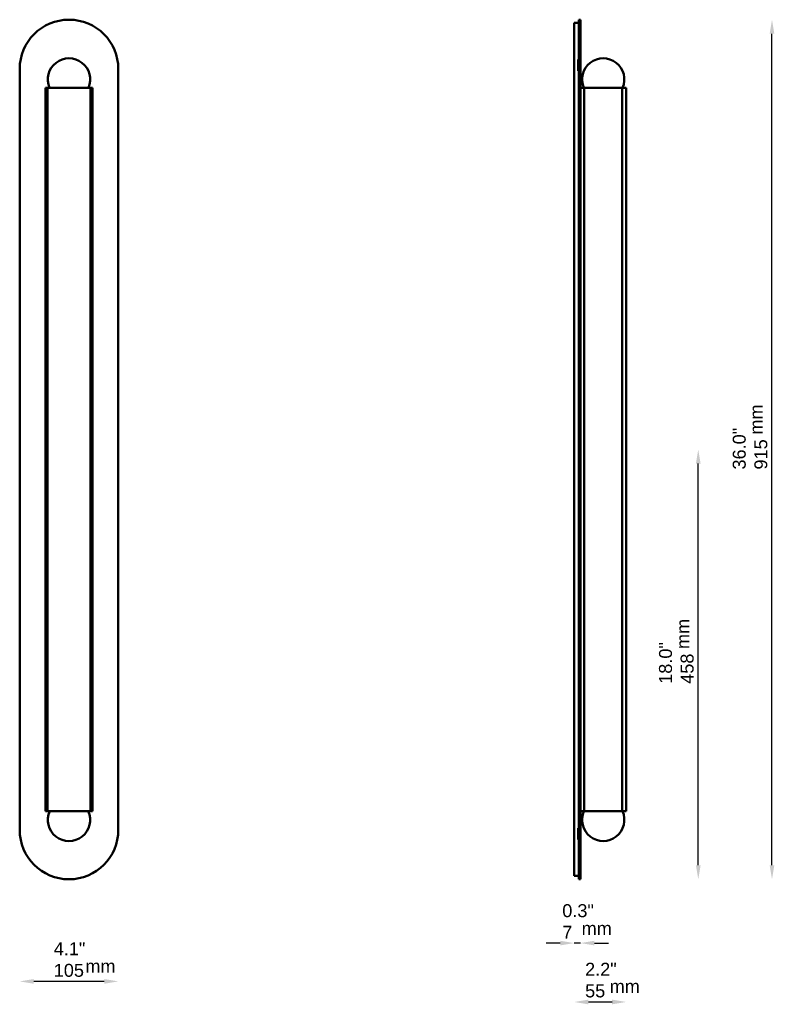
# Model space of a CAD drawing. Header units: millimetres. Extents: x 866 to 1670, y 395 to 1443.
import ezdxf

# ---------------------------------------------------------------- set-up
doc = ezdxf.new("R2010")
doc.units = ezdxf.units.MM
doc.header["$LTSCALE"] = 6
for name, color, linetype, lineweight in [('Symbol (ISO)', 7, 'Continuous', 25), ('Widoczne (ISO)', 7, 'Continuous', 50), ('Wymiar (ISO)', 7, 'Continuous', 25)]:
    doc.layers.add(name, color=color, linetype=linetype, lineweight=lineweight)
doc.styles.add('Tekst notatki (ISO)', font='arial.ttf')
doc.dimstyles.new('Domyślne (ISO)', dxfattribs={"dimscale": 6, "dimtxt": 2.3, "dimasz": 2.5, "dimexe": 3.175, "dimexo": 0, "dimgap": 0.762, "dimtad": 1, "dimdec": 1, "dimlfac": 0.03937, "dimzin": 0, "dimdsep": 46, "dimtxsty": 'Tekst notatki (ISO)', "dimcen": 0.09, "dimdle": 10, "dimclrd": 256, "dimclre": 256, "dimclrt": 256, "dimazin": 2, "dimtfac": 1, "dimtmove": 0, "dimatfit": 3, "dimfxl": 0, "dimtolj": 1, "dimlwd": -1, "dimlwe": -1, "dimarcsym": 0})

# ---------------------------------------------------------------- blocks, each defined once
blk = doc.blocks.new('*D4')
at = {"layer": 'Defpoints', "color": 0, "transparency": 16777216}
for p in [(866.2, 580.4), (971.2, 580.4), (866.2, 419.2)]:
    blk.add_point(p, dxfattribs=at)
at = {"layer": 'Wymiar (ISO)', "transparency": 16777216}
blk.add_line((956.2, 419.2), (881.2, 419.2), dxfattribs=at)
for points in [[(881.2, 421.7), (881.2, 416.7), (866.2, 419.2)], [(956.2, 421.7), (956.2, 416.7), (971.2, 419.2)]]:
    blk.add_solid(points, dxfattribs=at)
at = {"layer": 'Wymiar (ISO)', "transparency": 16777216, "insert": (902.5, 460.9), "char_height": 13.8, "attachment_point": 1, "style": 'Tekst notatki (ISO)'}
blk.add_mtext('\\A1;4.1"\\P105', dxfattribs=at)
blk = doc.blocks.new('*D5')
at = {"layer": 'Defpoints', "color": 0, "transparency": 16777216}
for p in [(1456.7, 555.9), (1463.2, 527.9), (1456.7, 460)]:
    blk.add_point(p, dxfattribs=at)
at = {"layer": 'Wymiar (ISO)', "transparency": 16777216}
for p, q in [((1441.7, 460), (1426.7, 460)), ((1463.2, 460), (1456.7, 460)), ((1478.2, 460), (1493.2, 460))]:
    blk.add_line(p, q, dxfattribs=at)
for points in [[(1441.7, 462.5), (1441.7, 457.5), (1456.7, 460)], [(1478.2, 462.5), (1478.2, 457.5), (1463.2, 460)]]:
    blk.add_solid(points, dxfattribs=at)
at = {"layer": 'Wymiar (ISO)', "transparency": 16777216, "insert": (1443.9, 501.4), "char_height": 13.8, "attachment_point": 1, "style": 'Tekst notatki (ISO)'}
blk.add_mtext('\\A1;0.3"\\P7', dxfattribs=at)
blk = doc.blocks.new('*D6')
at = {"layer": 'Defpoints', "color": 0, "transparency": 16777216}
for p in [(1511.9, 600.4), (1456.7, 580.4), (1511.9, 397.3)]:
    blk.add_point(p, dxfattribs=at)
at = {"layer": 'Wymiar (ISO)', "transparency": 16777216}
blk.add_line((1471.7, 397.3), (1496.9, 397.3), dxfattribs=at)
for points in [[(1471.7, 399.8), (1471.7, 394.8), (1456.7, 397.3)], [(1496.9, 399.8), (1496.9, 394.8), (1511.9, 397.3)]]:
    blk.add_solid(points, dxfattribs=at)
at = {"layer": 'Wymiar (ISO)', "transparency": 16777216, "insert": (1468.2, 439), "char_height": 13.8, "attachment_point": 1, "style": 'Tekst notatki (ISO)'}
blk.add_mtext('\\A1;2.2"\\P55', dxfattribs=at)
blk = doc.blocks.new('*D7')
at = {"layer": 'Defpoints', "color": 0, "transparency": 16777216}
for p in [(1463.2, 1442.9), (1667.2, 1442.9), (1463.2, 527.9)]:
    blk.add_point(p, dxfattribs=at)
at = {"layer": 'Wymiar (ISO)', "transparency": 16777216}
blk.add_line((1667.2, 542.9), (1667.2, 1427.9), dxfattribs=at)
for points in [[(1664.7, 1427.9), (1669.7, 1427.9), (1667.2, 1442.9)], [(1664.7, 542.9), (1669.7, 542.9), (1667.2, 527.9)]]:
    blk.add_solid(points, dxfattribs=at)
at = {"layer": 'Wymiar (ISO)', "transparency": 16777216, "insert": (1625.4, 964.1), "char_height": 13.8, "attachment_point": 1, "rotation": 90, "style": 'Tekst notatki (ISO)'}
blk.add_mtext('\\A1;36.0"\\P915', dxfattribs=at)
blk = doc.blocks.new('*D8')
at = {"layer": 'Defpoints', "color": 0, "transparency": 16777216}
for p in [(1456.7, 985.4), (1588.7, 985.4), (1463.2, 527.9)]:
    blk.add_point(p, dxfattribs=at)
at = {"layer": 'Wymiar (ISO)', "transparency": 16777216}
blk.add_line((1588.7, 542.9), (1588.7, 970.4), dxfattribs=at)
for points in [[(1586.2, 970.4), (1591.2, 970.4), (1588.7, 985.4)], [(1586.2, 542.9), (1591.2, 542.9), (1588.7, 527.9)]]:
    blk.add_solid(points, dxfattribs=at)
at = {"layer": 'Wymiar (ISO)', "transparency": 16777216, "insert": (1546.9, 736), "char_height": 13.8, "attachment_point": 1, "rotation": 90, "style": 'Tekst notatki (ISO)'}
blk.add_mtext('\\A1;18.0"\\P458', dxfattribs=at)

msp = doc.modelspace()

# ---------------------------------------------------------------- linework, layer by layer
at = {"layer": 'Widoczne (ISO)'}
for p, q in [((1456.66, 1390.44), (1456.66, 1439.44)), ((1456.66, 1439.44), (1461.66, 1439.44)), ((1461.66, 1442.94), (1461.66, 1390.44)), ((1463.16, 1442.94), (1461.66, 1442.94)), ((1463.16, 1390.44), (1463.16, 1442.94)), ((1460.66, 1400.68), (1461.66, 1400.68)), ((1460.66, 1400.68), (1460.66, 1390.44)), ((1461.16, 1400.68), (1461.16, 1392.44)), ((866.23, 1390.44), (866.23, 580.44)), ((971.23, 580.44), (971.23, 1390.44)), ((1456.66, 1390.44), (1456.66, 580.44)), ((1461.66, 1391.44), (1460.66, 1391.44)), ((1460.66, 1388.47), (1460.66, 1390.44)), ((1461.66, 1388.47), (1460.66, 1388.47)), ((1461.66, 1392.44), (1461.16, 1392.44)), ((1461.66, 580.44), (1461.66, 1390.44)), ((1463.16, 1390.44), (1463.16, 580.44)), ((893.83, 1370.44), (894.73, 1370.44)), ((893.83, 1370.44), (893.83, 600.44)), ((896, 1370.44), (894.73, 1370.44)), ((896, 1370.44), (898.04, 1370.44)), ((896, 1370.44), (896, 600.44)), ((899.87, 1370.44), (898.04, 1370.44)), ((901.9, 1370.44), (899.87, 1370.44)), ((902.09, 1370.44), (901.9, 1370.44)), ((902.09, 1370.44), (905.44, 1370.44)), ((907.36, 1370.44), (905.44, 1370.44)), ((910.29, 1370.44), (907.36, 1370.44)), ((911.3, 1370.44), (910.29, 1370.44)), ((911.3, 1370.44), (915.48, 1370.44)), ((917.11, 1370.44), (915.48, 1370.44)), ((920.35, 1370.44), (917.11, 1370.44)), ((921.98, 1370.44), (920.35, 1370.44)), ((921.98, 1370.44), (926.16, 1370.44)), ((927.17, 1370.44), (926.16, 1370.44)), ((930.1, 1370.44), (927.17, 1370.44)), ((932.02, 1370.44), (930.1, 1370.44)), ((932.02, 1370.44), (935.37, 1370.44)), ((935.57, 1370.44), (935.37, 1370.44)), ((937.59, 1370.44), (935.57, 1370.44)), ((939.42, 1370.44), (937.59, 1370.44)), ((939.42, 1370.44), (941.46, 1370.44)), ((942.73, 1370.44), (941.46, 1370.44)), ((941.46, 1370.44), (941.46, 600.44)), ((942.73, 1370.44), (943.63, 1370.44)), ((943.63, 1370.44), (943.63, 600.44)), ((1464.59, 1370.44), (1463.16, 1370.44)), ((1466.24, 1370.44), (1464.59, 1370.44)), ((1467.39, 1370.44), (1466.24, 1370.44)), ((1470.09, 1370.44), (1467.39, 1370.44)), ((1467.39, 1370.44), (1467.39, 600.44)), ((1472.01, 1370.44), (1470.09, 1370.44)), ((1474.55, 1370.44), (1472.01, 1370.44)), ((1475.17, 1370.44), (1474.55, 1370.44)), ((1479.03, 1370.44), (1475.17, 1370.44)), ((1480.85, 1370.44), (1479.03, 1370.44)), ((1484.02, 1370.44), (1480.85, 1370.44)), ((1485.37, 1370.44), (1484.02, 1370.44)), ((1489.66, 1370.44), (1485.37, 1370.44)), ((1491.01, 1370.44), (1489.66, 1370.44)), ((1494.17, 1370.44), (1491.01, 1370.44)), ((1495.99, 1370.44), (1494.17, 1370.44)), ((1499.86, 1370.44), (1495.99, 1370.44)), ((1500.48, 1370.44), (1499.86, 1370.44)), ((1503.01, 1370.44), (1500.48, 1370.44)), ((1504.94, 1370.44), (1503.01, 1370.44)), ((1507.63, 1370.44), (1504.94, 1370.44)), ((1508.78, 1370.44), (1507.63, 1370.44)), ((1507.63, 1370.44), (1507.63, 600.44)), ((1510.43, 1370.44), (1508.78, 1370.44)), ((1511.86, 1370.44), (1510.43, 1370.44)), ((1511.86, 1370.44), (1511.86, 600.44)), ((893.83, 600.44), (894.73, 600.44)), ((896, 600.44), (894.73, 600.44)), ((896, 600.44), (898.04, 600.44)), ((899.87, 600.44), (898.04, 600.44)), ((901.9, 600.44), (899.87, 600.44)), ((902.09, 600.44), (901.9, 600.44)), ((902.09, 600.44), (905.44, 600.44)), ((907.36, 600.44), (905.44, 600.44)), ((910.29, 600.44), (907.36, 600.44)), ((911.3, 600.44), (910.29, 600.44)), ((911.3, 600.44), (915.48, 600.44)), ((917.11, 600.44), (915.48, 600.44)), ((920.35, 600.44), (917.11, 600.44)), ((921.98, 600.44), (920.35, 600.44)), ((921.98, 600.44), (926.16, 600.44)), ((927.17, 600.44), (926.16, 600.44)), ((930.1, 600.44), (927.17, 600.44)), ((932.02, 600.44), (930.1, 600.44)), ((932.02, 600.44), (935.37, 600.44)), ((935.57, 600.44), (935.37, 600.44)), ((937.59, 600.44), (935.57, 600.44)), ((939.42, 600.44), (937.59, 600.44)), ((939.42, 600.44), (941.46, 600.44)), ((942.73, 600.44), (941.46, 600.44)), ((942.73, 600.44), (943.63, 600.44)), ((1464.59, 600.44), (1463.16, 600.44)), ((1466.24, 600.44), (1464.59, 600.44)), ((1467.39, 600.44), (1466.24, 600.44)), ((1470.09, 600.44), (1467.39, 600.44)), ((1472.01, 600.44), (1470.09, 600.44)), ((1474.55, 600.44), (1472.01, 600.44)), ((1475.17, 600.44), (1474.55, 600.44)), ((1479.03, 600.44), (1475.17, 600.44)), ((1480.85, 600.44), (1479.03, 600.44)), ((1484.02, 600.44), (1480.85, 600.44)), ((1485.37, 600.44), (1484.02, 600.44)), ((1489.66, 600.44), (1485.37, 600.44)), ((1491.01, 600.44), (1489.66, 600.44)), ((1494.17, 600.44), (1491.01, 600.44)), ((1495.99, 600.44), (1494.17, 600.44)), ((1499.86, 600.44), (1495.99, 600.44)), ((1500.48, 600.44), (1499.86, 600.44)), ((1503.01, 600.44), (1500.48, 600.44)), ((1504.94, 600.44), (1503.01, 600.44)), ((1507.63, 600.44), (1504.94, 600.44)), ((1508.78, 600.44), (1507.63, 600.44)), ((1510.43, 600.44), (1508.78, 600.44)), ((1511.86, 600.44), (1510.43, 600.44)), ((1456.66, 531.44), (1456.66, 580.44)), ((1460.66, 582.41), (1461.66, 582.41)), ((1460.66, 580.44), (1460.66, 582.41)), ((1460.66, 580.44), (1460.66, 570.19)), ((1461.66, 579.44), (1460.66, 579.44)), ((1461.16, 578.44), (1461.16, 570.19)), ((1461.16, 578.44), (1461.66, 578.44)), ((1461.66, 580.44), (1461.66, 527.94)), ((1463.16, 527.94), (1463.16, 580.44)), ((1461.66, 570.19), (1460.66, 570.19)), ((1456.66, 531.44), (1461.66, 531.44)), ((1463.16, 527.94), (1461.66, 527.94))]:
    msp.add_line(p, q, dxfattribs=at)
for centre, radius, start, end in [((918.73, 1390.44), 52.5, 0, 180), ((918.73, 1379.34), 22.5, 336.69937, 203.30063), ((1487.51, 1379.34), 22.5, 336.69937, 203.30063), ((918.73, 591.14), 22.5, 155.5856, 24.4144), ((1487.51, 591.14), 22.5, 155.5856, 24.4144), ((918.73, 580.44), 52.5, 180, 0)]:
    msp.add_arc(centre, radius, start, end, dxfattribs=at)
msp.add_open_spline([(1463.16, 987.39), (1463.16, 987.31), (1463.16, 987.24), (1463.17, 986.59), (1463.19, 986), (1463.19, 984.88), (1463.17, 984.28), (1463.16, 983.64), (1463.16, 983.56), (1463.16, 983.49)], degree=3, knots=[2.10404297, 2.10404297, 2.10404297, 2.10404297, 2.12758074, 2.12758074, 2.29469277, 2.29469277, 2.46180479, 2.46180479, 2.48534257, 2.48534257, 2.48534257, 2.48534257], dxfattribs=at)

# ---------------------------------------------------------------- texts
at = {"layer": 'Symbol (ISO)', "char_height": 13.8, "width": 32.1229, "attachment_point": 1, "rotation": 90, "style": 'Tekst notatki (ISO)'}
for insert in [(1643.43, 1001.23), (1565.42, 772.97)]:
    msp.add_mtext('\\fArial|b0|i0;mm', dxfattribs=dict(at, insert=insert))
at = {"layer": 'Symbol (ISO)', "char_height": 13.8, "width": 32.1229, "attachment_point": 1, "style": 'Tekst notatki (ISO)'}
for insert in [(1464.53, 482.53), (936.12, 442.35), (1494.37, 420.81)]:
    msp.add_mtext('\\fArial|b0|i0;mm', dxfattribs=dict(at, insert=insert))

# ---------------------------------------------------------------- dimensions: what is measured, and where the dimension line sits
at = {"layer": 'Wymiar (ISO)'}
for base, p1, p2, angle, text, override, picture, middle in [((1667.16, 1442.94), (1463.16, 527.94), (1463.16, 1442.94), 90, '<>"\\P915', {"dimgap": 0.762, "dimdec": 1, "dimlfac": 0.03937, "dimpost": '\\X', "dimse1": 1, "dimse2": 1, "dimtol": 0, "dimlim": 0, "dimtp": 0, "dimtm": 0, "dimtdec": 2, "dimtofl": 0, "dimatfit": 1, "dimtvp": -0.25}, '*D7', (1667.16, 985.44)), ((1588.66, 985.44), (1463.16, 527.94), (1456.66, 985.44), 90, '<>"\\P458', {"dimgap": 0.762, "dimdec": 1, "dimlfac": 0.03937, "dimpost": '\\X', "dimse1": 1, "dimse2": 1, "dimtol": 0, "dimlim": 0, "dimtp": 0, "dimtm": 0, "dimtdec": 2, "dimtofl": 0, "dimatfit": 1, "dimtvp": -0.25}, '*D8', (1588.66, 756.69)), ((1511.86, 397.32), (1456.66, 580.44), (1511.86, 600.44), 180, '<>"\\P55', {"dimgap": 0.762, "dimdec": 1, "dimlfac": 0.03937, "dimpost": '\\X', "dimse1": 1, "dimse2": 1, "dimtol": 0, "dimlim": 0, "dimtp": 0, "dimtm": 0, "dimtdec": 2, "dimtofl": 0, "dimatfit": 1, "dimtvp": -0.25}, '*D6', (1484.26, 397.32)), ((1456.66, 459.97), (1463.16, 527.94), (1456.66, 555.94), 180, '<>"\\P7', {"dimgap": 0.762, "dimdec": 1, "dimlfac": 0.03937, "dimpost": '\\X', "dimse1": 1, "dimse2": 1, "dimtol": 0, "dimlim": 0, "dimtp": 0, "dimtm": 0, "dimtdec": 2, "dimtofl": 1, "dimatfit": 1, "dimtvp": -0.25}, '*D5', (1459.91, 459.97))]:
    dim = msp.add_linear_dim(base=base, p1=p1, p2=p2, angle=angle, text=text, dimstyle='Domyślne (ISO)', override=override, dxfattribs=at)
    dim.commit()
    dim.dimension.update_dxf_attribs({"geometry": picture, "text_midpoint": middle, "dimtype": 160})
dim = msp.add_linear_dim(base=(866.23, 419.18), p1=(971.23, 580.44), p2=(866.23, 580.44), text='<>"\\P105', dimstyle='Domyślne (ISO)', override={"dimgap": 0.762, "dimdec": 1, "dimlfac": 0.03937, "dimpost": '\\X', "dimse1": 1, "dimse2": 1, "dimtol": 0, "dimlim": 0, "dimtp": 0, "dimtm": 0, "dimtdec": 2, "dimtofl": 0, "dimatfit": 1, "dimtvp": -0.25}, dxfattribs=at)
dim.commit()
dim.dimension.update_dxf_attribs({"geometry": '*D4', "text_midpoint": (918.73, 419.18), "dimtype": 160})

doc.saveas('drawing.dxf')
